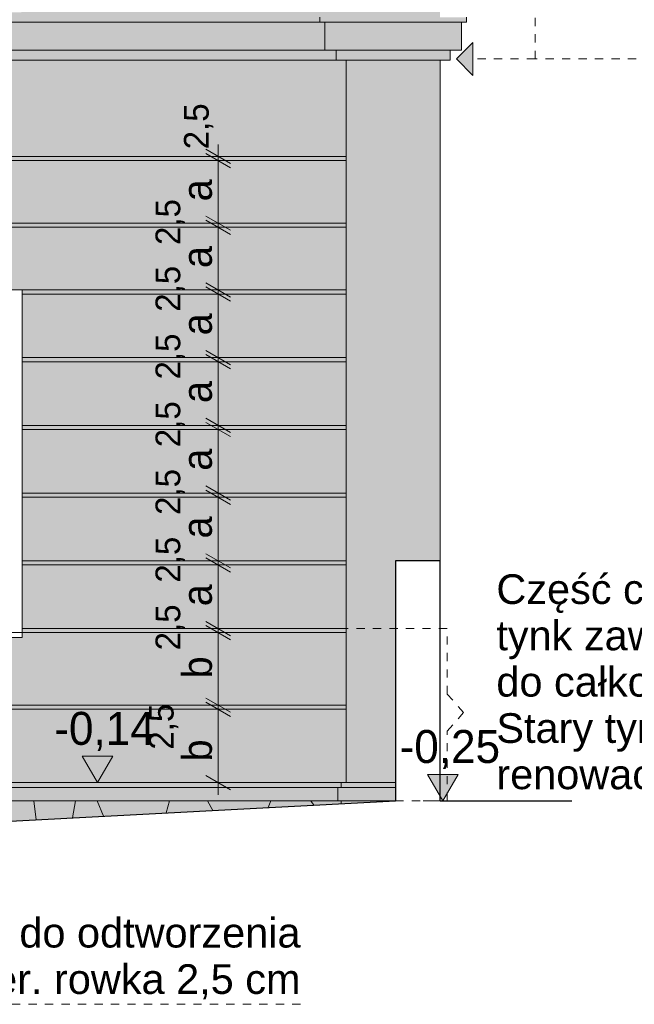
# Model space of a CAD drawing. Extents: x -396299 to -11759, y -15022 to 18278.
# Tile 50 of 205: x -283894 to -280166, y -4937 to 1038. Entities that reach past the tile are written whole.
import ezdxf

# ---------------------------------------------------------------- set-up
doc = ezdxf.new("R2010")
doc.units = 0
doc.header["$MEASUREMENT"] = 0
doc.linetypes.add('Hidden Line', pattern=[100, 50, -50])
for name, color, linetype, lineweight, true_color in [('Arch okna_Nr_Pióra__114', 7, 'Continuous', 13, 0xf1d696), ('Arch okna_Nr_Pióra__82', 7, 'Continuous', 20, 0xaaaaaa), ('Arch opisy_Nr_Pióra__3', 7, 'Continuous', 20, 0xff6600), ('INWENT.ŚCIANY_Nr_Pióra__2', 7, 'Continuous', 13, 0x7f7f7f)]:
    doc.layers.add(name, color=color, linetype=linetype, lineweight=lineweight, true_color=true_color)
for name, color, linetype, lineweight in [('Arch okna_Nr_Pióra__32', 34, 'Continuous', 15), ('Arch opisy_Nr_Pióra__5', 7, 'Continuous', 13), ('Arch wymiary_Nr_Pióra__21', 7, 'Continuous', 13), ('Arch wymiary_Nr_Pióra__5', 7, 'Continuous', 13), ('INWENT TEREN_Nr_Pióra__1', 7, 'Continuous', 25), ('INWENT.ŚCIANY_Nr_Pióra__21', 7, 'Continuous', 13)]:
    doc.layers.add(name, color=color, linetype=linetype, lineweight=lineweight)
doc.layers.add('Arch opisy', color=7, linetype='Continuous')
doc.layers.add('Arch wymiary', color=7, linetype='Continuous')
doc.styles.add('GENERATED_STYLE_1', font='txt')
doc.styles.add('GENERATED_STYLE_10', font='arial.ttf')
doc.styles.add('GENERATED_STYLE_2', font='txt')
doc.dimstyles.new('GENERATED_STYLE__6', dxfattribs={"dimtxt": 179.999995, "dimasz": 114, "dimexe": 0.18, "dimexo": 0, "dimgap": 0.09, "dimtad": 1, "dimdec": 0, "dimlfac": 0.1, "dimzin": 0, "dimdsep": 46, "dimtxsty": 'GENERATED_STYLE_2', "dimblk": 'ARROWHEAD_2', "dimblk1": 'ARROWHEAD_2', "dimblk2": 'ARROWHEAD_2', "dimcen": 0.09, "dimclrd": 7, "dimclre": 7, "dimclrt": 7, "dimazin": 0, "dimtfac": 1, "dimtdec": 4, "dimtmove": 2, "dimatfit": 3, "dimfxl": 0, "dimtolj": 1, "dimtzin": 0, "dimarcsym": 0})
doc.dimstyles.new('GENERATED_STYLE__7', dxfattribs={"dimtxt": 150, "dimasz": 114, "dimexe": 0.18, "dimexo": 0, "dimgap": 0.09, "dimtad": 1, "dimdec": 0, "dimlfac": 0.1, "dimzin": 0, "dimdsep": 46, "dimtxsty": 'GENERATED_STYLE_2', "dimblk": 'ARROWHEAD_2', "dimblk1": 'ARROWHEAD_2', "dimblk2": 'ARROWHEAD_2', "dimcen": 0.09, "dimclrd": 7, "dimclre": 7, "dimclrt": 7, "dimazin": 0, "dimtfac": 1, "dimtdec": 4, "dimtmove": 2, "dimatfit": 3, "dimfxl": 0, "dimtolj": 1, "dimtzin": 0, "dimarcsym": 0})
doc.dimstyles.new('GENERATED_STYLE__8', dxfattribs={"dimtxt": 179.999995, "dimasz": 114, "dimexe": 0.18, "dimexo": 0, "dimgap": 0.09, "dimtad": 1, "dimdec": 0, "dimlfac": 0.1, "dimzin": 0, "dimdsep": 46, "dimtxsty": 'GENERATED_STYLE_2', "dimblk": 'ARROWHEAD_2', "dimblk1": 'ARROWHEAD_2', "dimblk2": 'ARROWHEAD_2', "dimcen": 0.09, "dimclrd": 7, "dimclre": 7, "dimclrt": 7, "dimazin": 0, "dimtfac": 1, "dimtdec": 4, "dimtmove": 0, "dimatfit": 3, "dimfxl": 0, "dimtolj": 1, "dimtzin": 0, "dimarcsym": 0})
doc.dimstyles.new('GENERATED_STYLE__9', dxfattribs={"dimtxt": 150, "dimasz": 114, "dimexe": 0.18, "dimexo": 0, "dimgap": 0.09, "dimtad": 1, "dimdec": 0, "dimlfac": 0.1, "dimzin": 0, "dimdsep": 46, "dimtxsty": 'GENERATED_STYLE_2', "dimblk": 'ARROWHEAD_2', "dimblk1": 'ARROWHEAD_2', "dimblk2": 'ARROWHEAD_2', "dimcen": 0.09, "dimclrd": 7, "dimclre": 7, "dimclrt": 7, "dimazin": 0, "dimtfac": 1, "dimtdec": 4, "dimtmove": 0, "dimatfit": 3, "dimfxl": 0, "dimtolj": 1, "dimtzin": 0, "dimarcsym": 0})

# ---------------------------------------------------------------- blocks, each defined once
blk = doc.blocks.new('Linia_145', base_point=(-280767.2, 799.7))
at = {"layer": 'Arch opisy_Nr_Pióra__3', "linetype": 'Continuous'}
blk.add_hatch(color=256, dxfattribs=at).paths.add_polyline_path([(-281244.9, 799.7), (-281144.9, 899.7), (-281144.9, 699.7)], flags=0)
for p, q in [((-281244.9, 799.7), (-281144.9, 899.7)), ((-281144.9, 899.7), (-281144.9, 699.7)), ((-281244.9, 799.7), (-281144.9, 699.7))]:
    blk.add_line(p, q, dxfattribs=at)
at = {"layer": 'Arch opisy_Nr_Pióra__3', "linetype": 'Hidden Line'}
blk.add_line((-280767.2, 799.7), (-281144.9, 799.7), dxfattribs=at)
blk = doc.blocks.new('Linia_146', base_point=(-280804.2, 799.7))
at = {"layer": 'Arch opisy_Nr_Pióra__3', "linetype": 'Continuous'}
blk.add_hatch(color=256, dxfattribs=at).paths.add_polyline_path([(-279944.8, 799.7), (-280044.8, 699.7), (-280044.8, 899.7)], flags=0)
for p, q in [((-279944.8, 799.7), (-280044.8, 899.7)), ((-280044.8, 699.7), (-280044.8, 899.7)), ((-279944.8, 799.7), (-280044.8, 699.7))]:
    blk.add_line(p, q, dxfattribs=at)
at = {"layer": 'Arch opisy_Nr_Pióra__3', "linetype": 'Hidden Line'}
blk.add_line((-280804.2, 799.7), (-280044.8, 799.7), dxfattribs=at)
blk = doc.blocks.new('Wymiary_11', base_point=(-281326.9, -3701.8))
at = {"layer": 'Arch wymiary_Nr_Pióra__21', "linetype": 'Continuous'}
blk.add_hatch(color=256, dxfattribs=at).paths.add_polyline_path([(-281326.9, -3701.8), (-281419.7, -3541.8), (-281234.1, -3541.8)], flags=0)
for p, q in [((-281326.9, -3701.8), (-281419.7, -3541.8)), ((-281419.7, -3541.8), (-281234.1, -3541.8)), ((-281234.1, -3541.8), (-281326.9, -3701.8)), ((-281326.9, -3701.8), (-281446.9, -3701.8)), ((-281326.9, -3701.8), (-281206.9, -3701.8))]:
    blk.add_line(p, q, dxfattribs=at)
at = {"layer": 'Arch wymiary_Nr_Pióra__21', "insert": (-281589.5, -3509.8), "char_height": 200, "attachment_point": 7, "style": 'GENERATED_STYLE_1'}
blk.add_mtext('{-0,25}', dxfattribs=at)
blk = doc.blocks.new('Wymiary_80', base_point=(-283421.5, -3591.8))
at = {"layer": 'Arch wymiary_Nr_Pióra__5', "linetype": 'Continuous'}
blk.add_hatch(color=256, dxfattribs=at).paths.add_polyline_path([(-283421.5, -3591.8), (-283514.3, -3431.8), (-283328.7, -3431.8)], flags=0)
for p, q in [((-283421.5, -3591.8), (-283514.3, -3431.8)), ((-283514.3, -3431.8), (-283328.7, -3431.8)), ((-283328.7, -3431.8), (-283421.5, -3591.8)), ((-283421.5, -3591.8), (-283541.5, -3591.8)), ((-283421.5, -3591.8), (-283301.5, -3591.8))]:
    blk.add_line(p, q, dxfattribs=at)
at = {"layer": 'Arch wymiary_Nr_Pióra__21', "insert": (-283684.1, -3399.8), "char_height": 200, "attachment_point": 7, "style": 'GENERATED_STYLE_1'}
blk.add_mtext('{-0,14}', dxfattribs=at)
blk = doc.blocks.new('*D791')
at = {"layer": 'Arch wymiary_Nr_Pióra__5', "linetype": 'Continuous'}
for p, q in [((-282764.5, -3078.5), (-282614.5, -3165.1)), ((-282614.5, -3190.1), (-282764.5, -3103.5)), ((-282577, -3146.8), (-282802, -3146.8)), ((-282689.5, -3591.8), (-282689.5, -3146.8)), ((-282764.5, -3548.5), (-282614.5, -3635.1)), ((-282577, -3591.8), (-282802, -3591.8)), ((-282689.5, -3665.2), (-282689.5, -3591.8))]:
    blk.add_line(p, q, dxfattribs=at)
at = {"layer": 'Arch wymiary_Nr_Pióra__21', "attachment_point": 7, "rotation": 90, "style": 'GENERATED_STYLE_2'}
for s, insert, char_height in [('{2,5}', (-282719.5, 251.5), 150), ('{a}', (-282725.5, -64.4), 180), ('{2,5}', (-282892, -329.3), 150), ('{a}', (-282725.5, -469.4), 180), ('{2,5}', (-282892, -734.3), 150), ('{a}', (-282725.5, -877.4), 180), ('{2,5}', (-282892, -1145.3), 150), ('{a}', (-282725.5, -1288.4), 180), ('{2,5}', (-282892, -1556.3), 150), ('{a}', (-282725.5, -1699.4), 180), ('{2,5}', (-282892, -1967.3), 150), ('{a}', (-282725.5, -2110.4), 180), ('{2,5}', (-282892, -2378.3), 150), ('{a}', (-282725.5, -2521.4), 180), ('{2,5}', (-282892, -2789.3), 150), ('{b}', (-282725.5, -2959.4), 180), ('{2,5}', (-282932.5, -3391.8), 150), ('{b}', (-282725.5, -3463.5), 180)]:
    blk.add_mtext(s, dxfattribs=dict(at, insert=insert, char_height=char_height))
blk = doc.blocks.new('ARROWHEAD_2')
at = {"color": 0, "linetype": 'Continuous', "lineweight": 0}
for p, q in [((-0.378, -0.655), (0.378, 0.655)), ((0, 0), (-1, 0))]:
    blk.add_line(p, q, dxfattribs=at)
blk = doc.blocks.new('*D792')
at = {"layer": 'Arch wymiary_Nr_Pióra__5', "linetype": 'Continuous'}
for p, q in [((-282764.5, -3078.5), (-282614.5, -3165.1)), ((-282614.5, -3190.1), (-282764.5, -3103.5)), ((-282577, -3121.8), (-282802, -3121.8)), ((-282577, -3146.8), (-282802, -3146.8)), ((-282689.5, -3146.8), (-282689.5, -3121.8))]:
    blk.add_line(p, q, dxfattribs=at)
at = {"layer": 'Arch wymiary_Nr_Pióra__21', "attachment_point": 7, "rotation": 90, "style": 'GENERATED_STYLE_2'}
for s, insert, char_height in [('{2,5}', (-282719.5, 251.5), 150), ('{a}', (-282725.5, -64.4), 180), ('{2,5}', (-282892, -329.3), 150), ('{a}', (-282725.5, -469.4), 180), ('{2,5}', (-282892, -734.3), 150), ('{a}', (-282725.5, -877.4), 180), ('{2,5}', (-282892, -1145.3), 150), ('{a}', (-282725.5, -1288.4), 180), ('{2,5}', (-282892, -1556.3), 150), ('{a}', (-282725.5, -1699.4), 180), ('{2,5}', (-282892, -1967.3), 150), ('{a}', (-282725.5, -2110.4), 180), ('{2,5}', (-282892, -2378.3), 150), ('{a}', (-282725.5, -2521.4), 180), ('{2,5}', (-282892, -2789.3), 150), ('{b}', (-282725.5, -2959.4), 180), ('{2,5}', (-282932.5, -3391.8), 150), ('{b}', (-282725.5, -3463.5), 180)]:
    blk.add_mtext(s, dxfattribs=dict(at, insert=insert, char_height=char_height))
blk = doc.blocks.new('*D793')
at = {"layer": 'Arch wymiary_Nr_Pióra__5', "linetype": 'Continuous'}
for p, q in [((-282764.5, -2613.5), (-282614.5, -2700.1)), ((-282577, -2681.8), (-282802, -2681.8)), ((-282614.5, -2725.1), (-282764.5, -2638.5)), ((-282689.5, -3121.8), (-282689.5, -2681.8)), ((-282764.5, -3078.5), (-282614.5, -3165.1)), ((-282614.5, -3190.1), (-282764.5, -3103.5)), ((-282577, -3121.8), (-282802, -3121.8))]:
    blk.add_line(p, q, dxfattribs=at)
at = {"layer": 'Arch wymiary_Nr_Pióra__21', "attachment_point": 7, "rotation": 90, "style": 'GENERATED_STYLE_2'}
for s, insert, char_height in [('{2,5}', (-282719.5, 251.5), 150), ('{a}', (-282725.5, -64.4), 180), ('{2,5}', (-282892, -329.3), 150), ('{a}', (-282725.5, -469.4), 180), ('{2,5}', (-282892, -734.3), 150), ('{a}', (-282725.5, -877.4), 180), ('{2,5}', (-282892, -1145.3), 150), ('{a}', (-282725.5, -1288.4), 180), ('{2,5}', (-282892, -1556.3), 150), ('{a}', (-282725.5, -1699.4), 180), ('{2,5}', (-282892, -1967.3), 150), ('{a}', (-282725.5, -2110.4), 180), ('{2,5}', (-282892, -2378.3), 150), ('{a}', (-282725.5, -2521.4), 180), ('{2,5}', (-282892, -2789.3), 150), ('{b}', (-282725.5, -2959.4), 180), ('{2,5}', (-282932.5, -3391.8), 150), ('{b}', (-282725.5, -3463.5), 180)]:
    blk.add_mtext(s, dxfattribs=dict(at, insert=insert, char_height=char_height))
blk = doc.blocks.new('*D794')
at = {"layer": 'Arch wymiary_Nr_Pióra__5', "linetype": 'Continuous'}
for p, q in [((-282764.5, -2613.5), (-282614.5, -2700.1)), ((-282577, -2656.8), (-282802, -2656.8)), ((-282577, -2681.8), (-282802, -2681.8)), ((-282614.5, -2725.1), (-282764.5, -2638.5)), ((-282689.5, -2681.8), (-282689.5, -2656.8))]:
    blk.add_line(p, q, dxfattribs=at)
at = {"layer": 'Arch wymiary_Nr_Pióra__21', "attachment_point": 7, "rotation": 90, "style": 'GENERATED_STYLE_2'}
for s, insert, char_height in [('{2,5}', (-282719.5, 251.5), 150), ('{a}', (-282725.5, -64.4), 180), ('{2,5}', (-282892, -329.3), 150), ('{a}', (-282725.5, -469.4), 180), ('{2,5}', (-282892, -734.3), 150), ('{a}', (-282725.5, -877.4), 180), ('{2,5}', (-282892, -1145.3), 150), ('{a}', (-282725.5, -1288.4), 180), ('{2,5}', (-282892, -1556.3), 150), ('{a}', (-282725.5, -1699.4), 180), ('{2,5}', (-282892, -1967.3), 150), ('{a}', (-282725.5, -2110.4), 180), ('{2,5}', (-282892, -2378.3), 150), ('{a}', (-282725.5, -2521.4), 180), ('{2,5}', (-282892, -2789.3), 150), ('{b}', (-282725.5, -2959.4), 180), ('{2,5}', (-282932.5, -3391.8), 150), ('{b}', (-282725.5, -3463.5), 180)]:
    blk.add_mtext(s, dxfattribs=dict(at, insert=insert, char_height=char_height))
blk = doc.blocks.new('*D795')
at = {"layer": 'Arch wymiary_Nr_Pióra__5', "linetype": 'Continuous'}
for p, q in [((-282764.5, -2202.5), (-282614.5, -2289.1)), ((-282614.5, -2314.1), (-282764.5, -2227.5)), ((-282577, -2270.8), (-282802, -2270.8)), ((-282689.5, -2656.8), (-282689.5, -2270.8)), ((-282764.5, -2613.5), (-282614.5, -2700.1)), ((-282577, -2656.8), (-282802, -2656.8)), ((-282614.5, -2725.1), (-282764.5, -2638.5))]:
    blk.add_line(p, q, dxfattribs=at)
at = {"layer": 'Arch wymiary_Nr_Pióra__21', "attachment_point": 7, "rotation": 90, "style": 'GENERATED_STYLE_2'}
for s, insert, char_height in [('{2,5}', (-282719.5, 251.5), 150), ('{a}', (-282725.5, -64.4), 180), ('{2,5}', (-282892, -329.3), 150), ('{a}', (-282725.5, -469.4), 180), ('{2,5}', (-282892, -734.3), 150), ('{a}', (-282725.5, -877.4), 180), ('{2,5}', (-282892, -1145.3), 150), ('{a}', (-282725.5, -1288.4), 180), ('{2,5}', (-282892, -1556.3), 150), ('{a}', (-282725.5, -1699.4), 180), ('{2,5}', (-282892, -1967.3), 150), ('{a}', (-282725.5, -2110.4), 180), ('{2,5}', (-282892, -2378.3), 150), ('{a}', (-282725.5, -2521.4), 180), ('{2,5}', (-282892, -2789.3), 150), ('{b}', (-282725.5, -2959.4), 180), ('{2,5}', (-282932.5, -3391.8), 150), ('{b}', (-282725.5, -3463.5), 180)]:
    blk.add_mtext(s, dxfattribs=dict(at, insert=insert, char_height=char_height))
blk = doc.blocks.new('*D796')
at = {"layer": 'Arch wymiary_Nr_Pióra__5', "linetype": 'Continuous'}
for p, q in [((-282764.5, -2202.5), (-282614.5, -2289.1)), ((-282577, -2245.8), (-282802, -2245.8)), ((-282614.5, -2314.1), (-282764.5, -2227.5)), ((-282689.5, -2270.8), (-282689.5, -2245.8)), ((-282577, -2270.8), (-282802, -2270.8))]:
    blk.add_line(p, q, dxfattribs=at)
at = {"layer": 'Arch wymiary_Nr_Pióra__21', "attachment_point": 7, "rotation": 90, "style": 'GENERATED_STYLE_2'}
for s, insert, char_height in [('{2,5}', (-282719.5, 251.5), 150), ('{a}', (-282725.5, -64.4), 180), ('{2,5}', (-282892, -329.3), 150), ('{a}', (-282725.5, -469.4), 180), ('{2,5}', (-282892, -734.3), 150), ('{a}', (-282725.5, -877.4), 180), ('{2,5}', (-282892, -1145.3), 150), ('{a}', (-282725.5, -1288.4), 180), ('{2,5}', (-282892, -1556.3), 150), ('{a}', (-282725.5, -1699.4), 180), ('{2,5}', (-282892, -1967.3), 150), ('{a}', (-282725.5, -2110.4), 180), ('{2,5}', (-282892, -2378.3), 150), ('{a}', (-282725.5, -2521.4), 180), ('{2,5}', (-282892, -2789.3), 150), ('{b}', (-282725.5, -2959.4), 180), ('{2,5}', (-282932.5, -3391.8), 150), ('{b}', (-282725.5, -3463.5), 180)]:
    blk.add_mtext(s, dxfattribs=dict(at, insert=insert, char_height=char_height))
blk = doc.blocks.new('*D797')
at = {"layer": 'Arch wymiary_Nr_Pióra__5', "linetype": 'Continuous'}
for p, q in [((-282764.5, -1791.5), (-282614.5, -1878.1)), ((-282614.5, -1903.1), (-282764.5, -1816.5)), ((-282577, -1859.8), (-282802, -1859.8)), ((-282689.5, -2245.8), (-282689.5, -1859.8)), ((-282764.5, -2202.5), (-282614.5, -2289.1)), ((-282577, -2245.8), (-282802, -2245.8)), ((-282614.5, -2314.1), (-282764.5, -2227.5))]:
    blk.add_line(p, q, dxfattribs=at)
at = {"layer": 'Arch wymiary_Nr_Pióra__21', "attachment_point": 7, "rotation": 90, "style": 'GENERATED_STYLE_2'}
for s, insert, char_height in [('{2,5}', (-282719.5, 251.5), 150), ('{a}', (-282725.5, -64.4), 180), ('{2,5}', (-282892, -329.3), 150), ('{a}', (-282725.5, -469.4), 180), ('{2,5}', (-282892, -734.3), 150), ('{a}', (-282725.5, -877.4), 180), ('{2,5}', (-282892, -1145.3), 150), ('{a}', (-282725.5, -1288.4), 180), ('{2,5}', (-282892, -1556.3), 150), ('{a}', (-282725.5, -1699.4), 180), ('{2,5}', (-282892, -1967.3), 150), ('{a}', (-282725.5, -2110.4), 180), ('{2,5}', (-282892, -2378.3), 150), ('{a}', (-282725.5, -2521.4), 180), ('{2,5}', (-282892, -2789.3), 150), ('{b}', (-282725.5, -2959.4), 180), ('{2,5}', (-282932.5, -3391.8), 150), ('{b}', (-282725.5, -3463.5), 180)]:
    blk.add_mtext(s, dxfattribs=dict(at, insert=insert, char_height=char_height))
blk = doc.blocks.new('*D798')
at = {"layer": 'Arch wymiary_Nr_Pióra__5', "linetype": 'Continuous'}
for p, q in [((-282764.5, -1791.5), (-282614.5, -1878.1)), ((-282577, -1834.8), (-282802, -1834.8)), ((-282614.5, -1903.1), (-282764.5, -1816.5)), ((-282689.5, -1859.8), (-282689.5, -1834.8)), ((-282577, -1859.8), (-282802, -1859.8))]:
    blk.add_line(p, q, dxfattribs=at)
at = {"layer": 'Arch wymiary_Nr_Pióra__21', "attachment_point": 7, "rotation": 90, "style": 'GENERATED_STYLE_2'}
for s, insert, char_height in [('{2,5}', (-282719.5, 251.5), 150), ('{a}', (-282725.5, -64.4), 180), ('{2,5}', (-282892, -329.3), 150), ('{a}', (-282725.5, -469.4), 180), ('{2,5}', (-282892, -734.3), 150), ('{a}', (-282725.5, -877.4), 180), ('{2,5}', (-282892, -1145.3), 150), ('{a}', (-282725.5, -1288.4), 180), ('{2,5}', (-282892, -1556.3), 150), ('{a}', (-282725.5, -1699.4), 180), ('{2,5}', (-282892, -1967.3), 150), ('{a}', (-282725.5, -2110.4), 180), ('{2,5}', (-282892, -2378.3), 150), ('{a}', (-282725.5, -2521.4), 180), ('{2,5}', (-282892, -2789.3), 150), ('{b}', (-282725.5, -2959.4), 180), ('{2,5}', (-282932.5, -3391.8), 150), ('{b}', (-282725.5, -3463.5), 180)]:
    blk.add_mtext(s, dxfattribs=dict(at, insert=insert, char_height=char_height))
blk = doc.blocks.new('*D799')
at = {"layer": 'Arch wymiary_Nr_Pióra__5', "linetype": 'Continuous'}
for p, q in [((-282764.5, -1380.5), (-282614.5, -1467.1)), ((-282614.5, -1492.1), (-282764.5, -1405.5)), ((-282577, -1448.8), (-282802, -1448.8)), ((-282689.5, -1834.8), (-282689.5, -1448.8)), ((-282764.5, -1791.5), (-282614.5, -1878.1)), ((-282577, -1834.8), (-282802, -1834.8)), ((-282614.5, -1903.1), (-282764.5, -1816.5))]:
    blk.add_line(p, q, dxfattribs=at)
at = {"layer": 'Arch wymiary_Nr_Pióra__21', "attachment_point": 7, "rotation": 90, "style": 'GENERATED_STYLE_2'}
for s, insert, char_height in [('{2,5}', (-282719.5, 251.5), 150), ('{a}', (-282725.5, -64.4), 180), ('{2,5}', (-282892, -329.3), 150), ('{a}', (-282725.5, -469.4), 180), ('{2,5}', (-282892, -734.3), 150), ('{a}', (-282725.5, -877.4), 180), ('{2,5}', (-282892, -1145.3), 150), ('{a}', (-282725.5, -1288.4), 180), ('{2,5}', (-282892, -1556.3), 150), ('{a}', (-282725.5, -1699.4), 180), ('{2,5}', (-282892, -1967.3), 150), ('{a}', (-282725.5, -2110.4), 180), ('{2,5}', (-282892, -2378.3), 150), ('{a}', (-282725.5, -2521.4), 180), ('{2,5}', (-282892, -2789.3), 150), ('{b}', (-282725.5, -2959.4), 180), ('{2,5}', (-282932.5, -3391.8), 150), ('{b}', (-282725.5, -3463.5), 180)]:
    blk.add_mtext(s, dxfattribs=dict(at, insert=insert, char_height=char_height))
blk = doc.blocks.new('*D800')
at = {"layer": 'Arch wymiary_Nr_Pióra__5', "linetype": 'Continuous'}
for p, q in [((-282577, -1423.8), (-282802, -1423.8)), ((-282764.5, -1380.5), (-282614.5, -1467.1)), ((-282614.5, -1492.1), (-282764.5, -1405.5)), ((-282689.5, -1448.8), (-282689.5, -1423.8)), ((-282577, -1448.8), (-282802, -1448.8))]:
    blk.add_line(p, q, dxfattribs=at)
at = {"layer": 'Arch wymiary_Nr_Pióra__21', "attachment_point": 7, "rotation": 90, "style": 'GENERATED_STYLE_2'}
for s, insert, char_height in [('{2,5}', (-282719.5, 251.5), 150), ('{a}', (-282725.5, -64.4), 180), ('{2,5}', (-282892, -329.3), 150), ('{a}', (-282725.5, -469.4), 180), ('{2,5}', (-282892, -734.3), 150), ('{a}', (-282725.5, -877.4), 180), ('{2,5}', (-282892, -1145.3), 150), ('{a}', (-282725.5, -1288.4), 180), ('{2,5}', (-282892, -1556.3), 150), ('{a}', (-282725.5, -1699.4), 180), ('{2,5}', (-282892, -1967.3), 150), ('{a}', (-282725.5, -2110.4), 180), ('{2,5}', (-282892, -2378.3), 150), ('{a}', (-282725.5, -2521.4), 180), ('{2,5}', (-282892, -2789.3), 150), ('{b}', (-282725.5, -2959.4), 180), ('{2,5}', (-282932.5, -3391.8), 150), ('{b}', (-282725.5, -3463.5), 180)]:
    blk.add_mtext(s, dxfattribs=dict(at, insert=insert, char_height=char_height))
blk = doc.blocks.new('*D801')
at = {"layer": 'Arch wymiary_Nr_Pióra__5', "linetype": 'Continuous'}
for p, q in [((-282764.5, -969.5), (-282614.5, -1056.1)), ((-282614.5, -1081.1), (-282764.5, -994.5)), ((-282577, -1037.8), (-282802, -1037.8)), ((-282689.5, -1423.8), (-282689.5, -1037.8)), ((-282577, -1423.8), (-282802, -1423.8)), ((-282764.5, -1380.5), (-282614.5, -1467.1)), ((-282614.5, -1492.1), (-282764.5, -1405.5))]:
    blk.add_line(p, q, dxfattribs=at)
at = {"layer": 'Arch wymiary_Nr_Pióra__21', "attachment_point": 7, "rotation": 90, "style": 'GENERATED_STYLE_2'}
for s, insert, char_height in [('{2,5}', (-282719.5, 251.5), 150), ('{a}', (-282725.5, -64.4), 180), ('{2,5}', (-282892, -329.3), 150), ('{a}', (-282725.5, -469.4), 180), ('{2,5}', (-282892, -734.3), 150), ('{a}', (-282725.5, -877.4), 180), ('{2,5}', (-282892, -1145.3), 150), ('{a}', (-282725.5, -1288.4), 180), ('{2,5}', (-282892, -1556.3), 150), ('{a}', (-282725.5, -1699.4), 180), ('{2,5}', (-282892, -1967.3), 150), ('{a}', (-282725.5, -2110.4), 180), ('{2,5}', (-282892, -2378.3), 150), ('{a}', (-282725.5, -2521.4), 180), ('{2,5}', (-282892, -2789.3), 150), ('{b}', (-282725.5, -2959.4), 180), ('{2,5}', (-282932.5, -3391.8), 150), ('{b}', (-282725.5, -3463.5), 180)]:
    blk.add_mtext(s, dxfattribs=dict(at, insert=insert, char_height=char_height))
blk = doc.blocks.new('*D802')
at = {"layer": 'Arch wymiary_Nr_Pióra__5', "linetype": 'Continuous'}
for p, q in [((-282577, -1012.8), (-282802, -1012.8)), ((-282764.5, -969.5), (-282614.5, -1056.1)), ((-282614.5, -1081.1), (-282764.5, -994.5)), ((-282689.5, -1037.8), (-282689.5, -1012.8)), ((-282577, -1037.8), (-282802, -1037.8))]:
    blk.add_line(p, q, dxfattribs=at)
at = {"layer": 'Arch wymiary_Nr_Pióra__21', "attachment_point": 7, "rotation": 90, "style": 'GENERATED_STYLE_2'}
for s, insert, char_height in [('{2,5}', (-282719.5, 251.5), 150), ('{a}', (-282725.5, -64.4), 180), ('{2,5}', (-282892, -329.3), 150), ('{a}', (-282725.5, -469.4), 180), ('{2,5}', (-282892, -734.3), 150), ('{a}', (-282725.5, -877.4), 180), ('{2,5}', (-282892, -1145.3), 150), ('{a}', (-282725.5, -1288.4), 180), ('{2,5}', (-282892, -1556.3), 150), ('{a}', (-282725.5, -1699.4), 180), ('{2,5}', (-282892, -1967.3), 150), ('{a}', (-282725.5, -2110.4), 180), ('{2,5}', (-282892, -2378.3), 150), ('{a}', (-282725.5, -2521.4), 180), ('{2,5}', (-282892, -2789.3), 150), ('{b}', (-282725.5, -2959.4), 180), ('{2,5}', (-282932.5, -3391.8), 150), ('{b}', (-282725.5, -3463.5), 180)]:
    blk.add_mtext(s, dxfattribs=dict(at, insert=insert, char_height=char_height))
blk = doc.blocks.new('*D803')
at = {"layer": 'Arch wymiary_Nr_Pióra__5', "linetype": 'Continuous'}
for p, q in [((-282764.5, -558.5), (-282614.5, -645.1)), ((-282614.5, -670.1), (-282764.5, -583.5)), ((-282577, -626.8), (-282802, -626.8)), ((-282689.5, -1012.8), (-282689.5, -626.8)), ((-282577, -1012.8), (-282802, -1012.8)), ((-282764.5, -969.5), (-282614.5, -1056.1)), ((-282614.5, -1081.1), (-282764.5, -994.5))]:
    blk.add_line(p, q, dxfattribs=at)
at = {"layer": 'Arch wymiary_Nr_Pióra__21', "attachment_point": 7, "rotation": 90, "style": 'GENERATED_STYLE_2'}
for s, insert, char_height in [('{2,5}', (-282719.5, 251.5), 150), ('{a}', (-282725.5, -64.4), 180), ('{2,5}', (-282892, -329.3), 150), ('{a}', (-282725.5, -469.4), 180), ('{2,5}', (-282892, -734.3), 150), ('{a}', (-282725.5, -877.4), 180), ('{2,5}', (-282892, -1145.3), 150), ('{a}', (-282725.5, -1288.4), 180), ('{2,5}', (-282892, -1556.3), 150), ('{a}', (-282725.5, -1699.4), 180), ('{2,5}', (-282892, -1967.3), 150), ('{a}', (-282725.5, -2110.4), 180), ('{2,5}', (-282892, -2378.3), 150), ('{a}', (-282725.5, -2521.4), 180), ('{2,5}', (-282892, -2789.3), 150), ('{b}', (-282725.5, -2959.4), 180), ('{2,5}', (-282932.5, -3391.8), 150), ('{b}', (-282725.5, -3463.5), 180)]:
    blk.add_mtext(s, dxfattribs=dict(at, insert=insert, char_height=char_height))
blk = doc.blocks.new('*D804')
at = {"layer": 'Arch wymiary_Nr_Pióra__5', "linetype": 'Continuous'}
for p, q in [((-282764.5, -558.5), (-282614.5, -645.1)), ((-282614.5, -670.1), (-282764.5, -583.5)), ((-282577, -601.8), (-282802, -601.8)), ((-282577, -626.8), (-282802, -626.8)), ((-282689.5, -626.8), (-282689.5, -601.8))]:
    blk.add_line(p, q, dxfattribs=at)
at = {"layer": 'Arch wymiary_Nr_Pióra__21', "attachment_point": 7, "rotation": 90, "style": 'GENERATED_STYLE_2'}
for s, insert, char_height in [('{2,5}', (-282719.5, 251.5), 150), ('{a}', (-282725.5, -64.4), 180), ('{2,5}', (-282892, -329.3), 150), ('{a}', (-282725.5, -469.4), 180), ('{2,5}', (-282892, -734.3), 150), ('{a}', (-282725.5, -877.4), 180), ('{2,5}', (-282892, -1145.3), 150), ('{a}', (-282725.5, -1288.4), 180), ('{2,5}', (-282892, -1556.3), 150), ('{a}', (-282725.5, -1699.4), 180), ('{2,5}', (-282892, -1967.3), 150), ('{a}', (-282725.5, -2110.4), 180), ('{2,5}', (-282892, -2378.3), 150), ('{a}', (-282725.5, -2521.4), 180), ('{2,5}', (-282892, -2789.3), 150), ('{b}', (-282725.5, -2959.4), 180), ('{2,5}', (-282932.5, -3391.8), 150), ('{b}', (-282725.5, -3463.5), 180)]:
    blk.add_mtext(s, dxfattribs=dict(at, insert=insert, char_height=char_height))
blk = doc.blocks.new('*D805')
at = {"layer": 'Arch wymiary_Nr_Pióra__5', "linetype": 'Continuous'}
for p, q in [((-282764.5, -153.5), (-282614.5, -240.1)), ((-282614.5, -265.1), (-282764.5, -178.5)), ((-282577, -221.8), (-282802, -221.8)), ((-282689.5, -221.8), (-282689.5, -196.8)), ((-282689.5, -601.8), (-282689.5, -221.8)), ((-282764.5, -558.5), (-282614.5, -645.1)), ((-282614.5, -670.1), (-282764.5, -583.5)), ((-282577, -601.8), (-282802, -601.8))]:
    blk.add_line(p, q, dxfattribs=at)
at = {"layer": 'Arch wymiary_Nr_Pióra__21', "attachment_point": 7, "rotation": 90, "style": 'GENERATED_STYLE_2'}
for s, insert, char_height in [('{2,5}', (-282719.5, 251.5), 150), ('{a}', (-282725.5, -64.4), 180), ('{2,5}', (-282892, -329.3), 150), ('{a}', (-282725.5, -469.4), 180), ('{2,5}', (-282892, -734.3), 150), ('{a}', (-282725.5, -877.4), 180), ('{2,5}', (-282892, -1145.3), 150), ('{a}', (-282725.5, -1288.4), 180), ('{2,5}', (-282892, -1556.3), 150), ('{a}', (-282725.5, -1699.4), 180), ('{2,5}', (-282892, -1967.3), 150), ('{a}', (-282725.5, -2110.4), 180), ('{2,5}', (-282892, -2378.3), 150), ('{a}', (-282725.5, -2521.4), 180), ('{2,5}', (-282892, -2789.3), 150), ('{b}', (-282725.5, -2959.4), 180), ('{2,5}', (-282932.5, -3391.8), 150), ('{b}', (-282725.5, -3463.5), 180)]:
    blk.add_mtext(s, dxfattribs=dict(at, insert=insert, char_height=char_height))
blk = doc.blocks.new('*D806')
at = {"layer": 'Arch wymiary_Nr_Pióra__5', "linetype": 'Continuous'}
for p, q in [((-282689.5, -196.8), (-282689.5, 183.2)), ((-282764.5, -153.5), (-282614.5, -240.1)), ((-282614.5, -265.1), (-282764.5, -178.5)), ((-282577, -196.8), (-282802, -196.8)), ((-282689.5, -221.8), (-282689.5, -196.8))]:
    blk.add_line(p, q, dxfattribs=at)
at = {"layer": 'Arch wymiary_Nr_Pióra__21', "attachment_point": 7, "rotation": 90, "style": 'GENERATED_STYLE_2'}
for s, insert, char_height in [('{2,5}', (-282719.5, 251.5), 150), ('{a}', (-282725.5, -64.4), 180), ('{2,5}', (-282892, -329.3), 150), ('{a}', (-282725.5, -469.4), 180), ('{2,5}', (-282892, -734.3), 150), ('{a}', (-282725.5, -877.4), 180), ('{2,5}', (-282892, -1145.3), 150), ('{a}', (-282725.5, -1288.4), 180), ('{2,5}', (-282892, -1556.3), 150), ('{a}', (-282725.5, -1699.4), 180), ('{2,5}', (-282892, -1967.3), 150), ('{a}', (-282725.5, -2110.4), 180), ('{2,5}', (-282892, -2378.3), 150), ('{a}', (-282725.5, -2521.4), 180), ('{2,5}', (-282892, -2789.3), 150), ('{b}', (-282725.5, -2959.4), 180), ('{2,5}', (-282932.5, -3391.8), 150), ('{b}', (-282725.5, -3463.5), 180)]:
    blk.add_mtext(s, dxfattribs=dict(at, insert=insert, char_height=char_height))
blk = doc.blocks.new('*D807')
at = {"layer": 'Arch wymiary_Nr_Pióra__5', "linetype": 'Continuous'}
for p, q in [((-282764.5, 251.5), (-282614.5, 164.9)), ((-282577, 183.2), (-282802, 183.2)), ((-282614.5, 139.9), (-282764.5, 226.5)), ((-282689.5, 183.2), (-282689.5, 208.2)), ((-282689.5, -196.8), (-282689.5, 183.2)), ((-282764.5, -153.5), (-282614.5, -240.1)), ((-282614.5, -265.1), (-282764.5, -178.5))]:
    blk.add_line(p, q, dxfattribs=at)
at = {"layer": 'Arch wymiary_Nr_Pióra__21', "attachment_point": 7, "rotation": 90, "style": 'GENERATED_STYLE_2'}
for s, insert, char_height in [('{2,5}', (-282719.5, 251.5), 150), ('{a}', (-282725.5, -64.4), 180), ('{2,5}', (-282892, -329.3), 150), ('{a}', (-282725.5, -469.4), 180), ('{2,5}', (-282892, -734.3), 150), ('{a}', (-282725.5, -877.4), 180), ('{2,5}', (-282892, -1145.3), 150), ('{a}', (-282725.5, -1288.4), 180), ('{2,5}', (-282892, -1556.3), 150), ('{a}', (-282725.5, -1699.4), 180), ('{2,5}', (-282892, -1967.3), 150), ('{a}', (-282725.5, -2110.4), 180), ('{2,5}', (-282892, -2378.3), 150), ('{a}', (-282725.5, -2521.4), 180), ('{2,5}', (-282892, -2789.3), 150), ('{b}', (-282725.5, -2959.4), 180), ('{2,5}', (-282932.5, -3391.8), 150), ('{b}', (-282725.5, -3463.5), 180)]:
    blk.add_mtext(s, dxfattribs=dict(at, insert=insert, char_height=char_height))
blk = doc.blocks.new('*D808')
at = {"layer": 'Arch wymiary_Nr_Pióra__5', "linetype": 'Continuous'}
for p, q in [((-282764.5, 251.5), (-282614.5, 164.9)), ((-282689.5, 208.2), (-282689.5, 281.5)), ((-282577, 208.2), (-282802, 208.2)), ((-282614.5, 139.9), (-282764.5, 226.5)), ((-282689.5, 183.2), (-282689.5, 208.2))]:
    blk.add_line(p, q, dxfattribs=at)
at = {"layer": 'Arch wymiary_Nr_Pióra__21', "attachment_point": 7, "rotation": 90, "style": 'GENERATED_STYLE_2'}
for s, insert, char_height in [('{2,5}', (-282719.5, 251.5), 150), ('{a}', (-282725.5, -64.4), 180), ('{2,5}', (-282892, -329.3), 150), ('{a}', (-282725.5, -469.4), 180), ('{2,5}', (-282892, -734.3), 150), ('{a}', (-282725.5, -877.4), 180), ('{2,5}', (-282892, -1145.3), 150), ('{a}', (-282725.5, -1288.4), 180), ('{2,5}', (-282892, -1556.3), 150), ('{a}', (-282725.5, -1699.4), 180), ('{2,5}', (-282892, -1967.3), 150), ('{a}', (-282725.5, -2110.4), 180), ('{2,5}', (-282892, -2378.3), 150), ('{a}', (-282725.5, -2521.4), 180), ('{2,5}', (-282892, -2789.3), 150), ('{b}', (-282725.5, -2959.4), 180), ('{2,5}', (-282932.5, -3391.8), 150), ('{b}', (-282725.5, -3463.5), 180)]:
    blk.add_mtext(s, dxfattribs=dict(at, insert=insert, char_height=char_height))

msp = doc.modelspace()

# ---------------------------------------------------------------- hatches: boundary and pattern name
at = {"layer": 'Arch okna_Nr_Pióra__114', "linetype": 'Continuous', "lineweight": 0, "true_color": 0x3c3525}
msp.add_hatch(color=39, dxfattribs=at).paths.add_polyline_path([(-293378.7, 793.2), (-281283.7, 793.2), (-281283.7, 853.2), (-281213.7, 853.2), (-281213.7, 1023.2), (-293378.7, 1023.2)], flags=0)
at = {"layer": 'Arch okna_Nr_Pióra__114', "linetype": 'Continuous', "lineweight": 0, "true_color": 0x786b4b}
h = msp.add_hatch(color=47, dxfattribs=at)
h.paths.add_polyline_path([(-281913.7, 793.2), (-293378.7, 793.2), (-293378.7, -1991.8), (-293349, -1991.8), (-293349, -2021.8), (-293378.7, -2051.5), (-293378.7, -3390.7), (-293328.7, -3577.3), (-293328.7, -3591.8), (-293088.7, -3591.8), (-293088.7, -3391.8), (-293128.7, -3391.8), (-293128.7, -2491.8), (-292778.7, -2491.8), (-292778.7, -3391.8), (-292818.7, -3391.8), (-292818.7, -3451.8), (-292563.7, -3451.8), (-292563.7, -1276.8, -1), (-290913.7, -1276.8), (-290913.7, -3451.8), (-290638.7, -3451.8), (-290638.7, -3391.8), (-290678.7, -3391.8), (-290678.7, -2491.8), (-290328.7, -2491.8), (-290328.7, -3391.8), (-290368.7, -3391.8), (-290368.7, -3591.8), (-281913.7, -3591.8)], flags=0)
h.paths.add_polyline_path([(-287008.7, -601.8), (-285928.7, -601.8), (-285928.7, -2711.8), (-287008.7, -2711.8)], flags=0)
h.paths.add_polyline_path([(-284958.7, -601.8), (-283878.7, -601.8), (-283878.7, -2711.8), (-284958.7, -2711.8)], flags=0)
for points in [[(-281913.7, -3591.8), (-281613.7, -3591.8), (-281613.7, -2246.8), (-281343.7, -2246.8), (-281343.7, 793.2), (-281913.7, 793.2)], [(-290368.7, -3701.8), (-281613.7, -3701.8), (-281613.7, -3591.8), (-290368.7, -3591.8)]]:
    msp.add_hatch(color=47, dxfattribs=at).paths.add_polyline_path(points, flags=0)
at = {"layer": 'Arch okna_Nr_Pióra__32', "linetype": 'Continuous', "lineweight": 0, "true_color": 0x603000}
msp.add_hatch(color=48, dxfattribs=at).paths.add_polyline_path([(-293378.7, 1023.2), (-281183.7, 1023.2), (-281183.7, 1053.2), (-281343.7, 1053.2), (-281343.7, 1123.2), (-281913.7, 1123.2), (-283883.7, 1123.2), (-283883.7, 1083.2), (-284903.7, 1083.2), (-284903.7, 1123.2), (-285933.7, 1123.2), (-285933.7, 1083.2), (-286953.7, 1083.2), (-286953.7, 1123.2), (-289048.7, 1123.2), (-289618.7, 1123.2), (-290618.7, 1123.2), (-290618.7, 1083.2), (-291638.7, 1083.2), (-291638.7, 1123.2), (-291898.7, 1123.2), (-291898.7, 1083.2), (-292918.7, 1083.2), (-292918.7, 1123.2), (-293378.7, 1123.2), (-293378.7, 1053.2)], flags=0)
at = {"layer": 'Arch okna_Nr_Pióra__82', "linetype": 'Continuous', "lineweight": 0, "true_color": 0x555555}
msp.add_hatch(color=251, dxfattribs=at).paths.add_polyline_path([(-290368.7, -3991.8), (-287068.7, -3991.8), (-281613.7, -3701.8), (-290368.7, -3701.8)], flags=0)

# ---------------------------------------------------------------- linework, layer by layer
at = {"layer": 'Arch opisy_Nr_Pióra__3', "linetype": 'Hidden Line'}
for p, q in [((-280767.2, 799.7), (-280767.2, 2932.7)), ((-281301.1, -2656.8), (-282815, -2656.8)), ((-281301.1, -3054.5), (-281301.1, -2656.8)), ((-281201.1, -3167.2), (-281301.1, -3054.5)), ((-281201.1, -3167.2), (-281301.1, -3279.9)), ((-281301.1, -3701.8), (-281301.1, -3279.9)), ((-282815, -3701.8), (-281301.1, -3701.8)), ((-282190.5, -4937.2), (-285776.8, -4937.2))]:
    msp.add_line(p, q, dxfattribs=at)
at = {"layer": 'INWENT TEREN_Nr_Pióra__1', "linetype": 'Continuous'}
for p, q in [((-281343.7, -2246.8), (-281613.7, -2246.8)), ((-281613.7, -2246.8), (-281613.7, -3701.8)), ((-281343.7, -3701.8), (-281343.7, -2246.8)), ((-287068.7, -3991.8), (-281613.7, -3701.8)), ((-281343.7, -3701.8), (-280543.7, -3701.8))]:
    msp.add_line(p, q, dxfattribs=at)
at = {"layer": 'INWENT.ŚCIANY_Nr_Pióra__2', "linetype": 'Continuous'}
for p, q in [((-283808.6, -3701.8), (-283794.1, -3817.7)), ((-283574.4, -3806.1), (-283555.2, -3701.8)), ((-283423.3, -3701.8), (-283385.7, -3796)), ((-282984.8, -3701.8), (-283004.4, -3775.7)), ((-282754.7, -3701.8), (-282722.6, -3760.8)), ((-282387, -3742.9), (-282371.1, -3702.5)), ((-282127.6, -3701.8), (-282110.3, -3728.2))]:
    msp.add_line(p, q, dxfattribs=at)
at = {"layer": 'INWENT.ŚCIANY_Nr_Pióra__21', "linetype": 'Continuous'}
for p, q in [((-320798.7, 1023.2), (-281183.7, 1023.2)), ((-282073.7, 1053.2), (-282073.7, 1023.2)), ((-282043.7, 853.2), (-282043.7, 1023.2)), ((-281213.7, 853.2), (-281213.7, 1023.2)), ((-281183.7, 1053.2), (-281183.7, 1023.2)), ((-293378.7, 853.2), (-281213.7, 853.2)), ((-281973.7, 853.2), (-281973.7, 793.2)), ((-281283.7, 853.2), (-281283.7, 793.2)), ((-281283.7, 793.2), (-293378.7, 793.2)), ((-281913.7, 793.2), (-281913.7, -3591.8)), ((-281343.7, 793.2), (-281343.7, -3477.7)), ((-289048.7, 208.2), (-281913.7, 208.2)), ((-289048.7, 183.2), (-281913.7, 183.2)), ((-289048.7, -196.8), (-281913.7, -196.8)), ((-289048.7, -221.8), (-281913.7, -221.8)), ((-283878.7, -601.8), (-284958.7, -601.8)), ((-283878.7, -2711.8), (-283878.7, -601.8)), ((-283878.7, -601.8), (-281913.7, -601.8)), ((-283878.7, -626.8), (-281913.7, -626.8)), ((-283878.7, -1012.8), (-281913.7, -1012.8)), ((-283878.7, -1037.8), (-281913.7, -1037.8)), ((-283878.7, -1423.8), (-281913.7, -1423.8)), ((-283878.7, -1448.8), (-281913.7, -1448.8)), ((-283878.7, -1834.8), (-281913.7, -1834.8)), ((-283878.7, -1859.8), (-281913.7, -1859.8)), ((-283878.7, -2245.8), (-281913.7, -2245.8)), ((-283878.7, -2270.8), (-281913.7, -2270.8)), ((-284958.7, -2681.8), (-283878.7, -2681.8)), ((-283878.7, -2656.8), (-281913.7, -2656.8)), ((-283878.7, -2681.8), (-281913.7, -2681.8)), ((-284958.7, -2711.8), (-283878.7, -2711.8)), ((-289048.7, -3121.8), (-281913.7, -3121.8)), ((-289048.7, -3146.8), (-281913.7, -3146.8)), ((-281613.7, -3591.8), (-290368.7, -3591.8)), ((-281613.7, -3621.8), (-290368.7, -3621.8)), ((-281943.7, -3621.8), (-281963.7, -3621.8)), ((-281963.7, -3621.8), (-281963.7, -3701.8)), ((-281913.7, -3591.8), (-281943.7, -3591.8)), ((-281943.7, -3591.8), (-281943.7, -3621.8)), ((-281613.7, -3701.8), (-290368.7, -3701.8)), ((-281963.7, -3701.8), (-281913.7, -3701.8)), ((-281943.7, -3701.8), (-281943.7, -3719.4))]:
    msp.add_line(p, q, dxfattribs=at)

# ---------------------------------------------------------------- block references
at = {"layer": 'Arch opisy', "color": 30, "linetype": 'Hidden Line', "lineweight": 20, "true_color": 0xff6600}
for name, p in [('Linia_145', (-280767.2, 799.7)), ('Linia_146', (-280804.2, 799.7))]:
    msp.add_blockref(name, p, dxfattribs=at)
at = {"layer": 'Arch wymiary', "linetype": 'Continuous'}
for name, p in [('Wymiary_80', (-283421.5, -3591.8)), ('Wymiary_11', (-281326.9, -3701.8))]:
    msp.add_blockref(name, p, dxfattribs=at)

# ---------------------------------------------------------------- texts
at = {"layer": 'Arch opisy_Nr_Pióra__5', "linetype": 'Continuous', "char_height": 180, "style": 'GENERATED_STYLE_10'}
for s, insert, width, attachment_point, line_spacing_factor in [('{Część cokołowa, \\Ptynk zawilgocony\\Pdo całkowitego usunięcia. \\PStary tynk zamienić tynkiem \\Prenowacyjnym}', (-281002.5, -2327.7), 5394.216, 1, 0.936484), ('{Boniowanie do odtworzenia\\Pszer. rowka 2,5 cm}', (-282190.5, -4412.6), 4054.423, 3, 0.938497)]:
    msp.add_mtext(s, dxfattribs=dict(at, insert=insert, width=width, attachment_point=attachment_point, line_spacing_factor=line_spacing_factor))

# ---------------------------------------------------------------- dimensions: what is measured, and where the dimension line sits
at = {"layer": 'Arch wymiary', "linetype": 'Continuous'}
for p1, p2, text, dimstyle, picture, middle in [((-282581.5, -3591.8), (-282553.3, -3146.8), 'b', 'GENERATED_STYLE__6', '*D791', (-282815.5, -3395.2)), ((-282553.3, -3146.8), (-282609.7, -3121.8), '2,5', 'GENERATED_STYLE__7', '*D792', (-283007.5, -3249.1)), ((-282609.7, -3121.8), (-282605, -2681.8), 'b', 'GENERATED_STYLE__8', '*D793', (-282815.5, -2891.1)), ((-282605, -2681.8), (-282600.3, -2656.8), '2,5', 'GENERATED_STYLE__9', '*D794', (-282967, -2646.7)), ((-282600.3, -2656.8), (-282496.9, -2270.8), 'a', 'GENERATED_STYLE__8', '*D795', (-282815.5, -2453.1)), ((-282496.9, -2270.8), (-282487.5, -2245.8), '2,5', 'GENERATED_STYLE__9', '*D796', (-282967, -2235.7)), ((-282487.5, -2245.8), (-282435.9, -1859.8), 'a', 'GENERATED_STYLE__8', '*D797', (-282815.5, -2042.1)), ((-282435.9, -1859.8), (-282417.1, -1834.8), '2,5', 'GENERATED_STYLE__9', '*D798', (-282967, -1824.7)), ((-282417.1, -1834.8), (-282476.1, -1448.8), 'a', 'GENERATED_STYLE__8', '*D799', (-282815.5, -1631.1)), ((-282476.1, -1448.8), (-282464.4, -1423.8), '2,5', 'GENERATED_STYLE__9', '*D800', (-282967, -1413.7)), ((-282464.4, -1423.8), (-282679.9, -1037.8), 'a', 'GENERATED_STYLE__8', '*D801', (-282815.5, -1220.1)), ((-282679.9, -1037.8), (-282644.7, -1012.8), '2,5', 'GENERATED_STYLE__9', '*D802', (-282967, -1002.7)), ((-282644.7, -1012.8), (-282572.1, -626.8), 'a', 'GENERATED_STYLE__8', '*D803', (-282815.5, -809.1)), ((-282572.1, -626.8), (-282562.7, -601.8), '2,5', 'GENERATED_STYLE__9', '*D804', (-282967, -591.7)), ((-282562.7, -601.8), (-282596.5, -221.8), 'a', 'GENERATED_STYLE__8', '*D805', (-282815.5, -401.1)), ((-282596.5, -221.8), (-282573, -196.8), '2,5', 'GENERATED_STYLE__9', '*D806', (-282967, -186.7)), ((-282573, -196.8), (-282466.7, 183.2), 'a', 'GENERATED_STYLE__8', '*D807', (-282815.5, 3.9)), ((-282466.7, 183.2), (-282466.7, 208.2), '2,5', 'GENERATED_STYLE__9', '*D808', (-282794.5, 394.2))]:
    dim = msp.add_linear_dim(base=(-282689.5, -3591.8), p1=p1, p2=p2, angle=90, text=text, dimstyle=dimstyle, dxfattribs=at)
    dim.commit()
    dim.dimension.update_dxf_attribs({"geometry": picture, "text_midpoint": middle})

doc.saveas('drawing.dxf')
